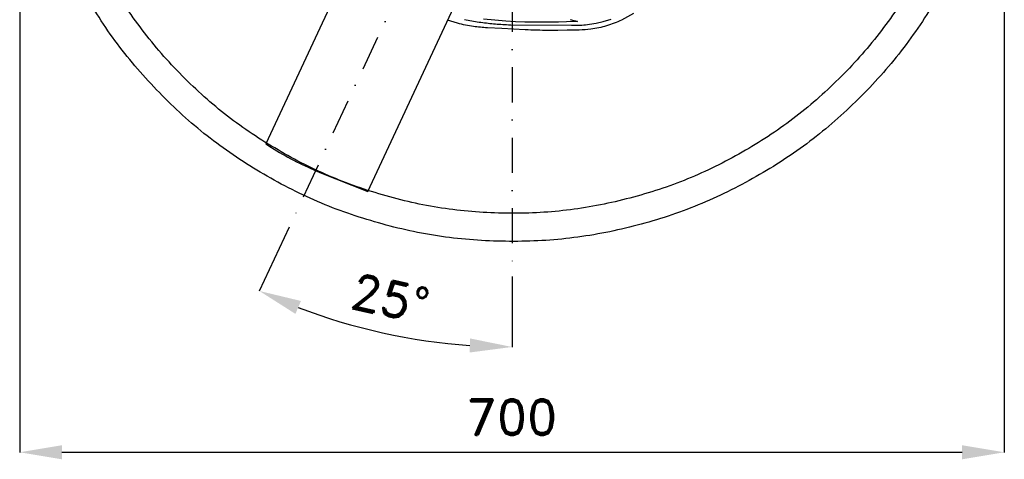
# Model space of a CAD drawing. Header units: millimetres. Extents: x -375 to 375, y -505 to 431.
# Tile 1 of 4: x -350 to 350, y -505 to -192. Entities that reach past the tile are written whole.
import ezdxf

# ---------------------------------------------------------------- set-up
doc = ezdxf.new("R2010")
doc.units = ezdxf.units.MM
doc.header["$LTSCALE"] = 5
doc.linetypes.add('ČERCHOVANÁX2', pattern=[2, 1, -0.5, 0, -0.5])
doc.layers.add('Kóty', color=2, linetype='Continuous')
doc.layers.add('Značka', color=7, linetype='Continuous')
doc.styles.get("Standard").update_dxf_attribs({"font": 'romand.shx', "height": 25})
doc.dimstyles.get("Standard").update_dxf_attribs({"dimtxt": 25, "dimasz": 30, "dimexe": 0.18, "dimexo": 0.0625, "dimgap": 12.5, "dimtad": 1, "dimdec": 0, "dimzin": 0, "dimdsep": 46, "dimtxsty": 'Standard', "dimcen": 0.09, "dimadec": 0, "dimazin": 0, "dimtfac": 1, "dimtdec": 0, "dimtofl": 0, "dimtmove": 0, "dimatfit": 3, "dimfxl": 1, "dimtolj": 1, "dimtzin": 0, "dimarcsym": 0})

# ---------------------------------------------------------------- blocks, each defined once
blk = doc.blocks.new('*D3')
at = {"layer": 'Defpoints', "color": 0, "transparency": 16777216}
for p in [(0, 375), (158.48, 339.87), (-158.48, -339.87), (0, -375), (-121.93, -407.27)]:
    blk.add_point(p, dxfattribs=at)
at = {"layer": 'Kóty', "color": 0, "lineweight": -2, "transparency": 16777216}
for p, q in [((-158.51, -339.92), (-179.74, -385.46)), ((0, -375.06), (0, -425.31))]:
    blk.add_line(p, q, dxfattribs=at)
blk.add_arc((0, 0), 425.13, 249.04403, 265.95597, dxfattribs=at)
at = {"layer": 'Kóty', "color": 0, "transparency": 16777216}
for points in [[(-154, -401.61), (-150.1, -392.41), (-179.67, -385.3)], [(-29.8, -419.07), (-30.16, -429.07), (0, -425.13)]]:
    blk.add_solid(points, dxfattribs=at)
at = {"layer": 'Kóty', "color": 0, "transparency": 16777216, "insert": (-86.6, -390.64), "char_height": 25, "attachment_point": 5, "rotation": 347.5}
blk.add_mtext('\\A1;25°', dxfattribs=at)
blk = doc.blocks.new('*D4')
at = {"layer": 'Defpoints', "color": 0, "transparency": 16777216}
for p in [(-350.05, 0), (350, 0), (350, -500.03)]:
    blk.add_point(p, dxfattribs=at)
at = {"layer": 'Kóty', "color": 0, "lineweight": -2, "transparency": 16777216}
for p, q in [((-350.05, -0.06), (-350.05, -500.21)), ((350, -0.06), (350, -500.21)), ((-320.05, -500.03), (320, -500.03))]:
    blk.add_line(p, q, dxfattribs=at)
at = {"layer": 'Kóty', "color": 0, "transparency": 16777216}
for points in [[(-320.05, -495.03), (-320.05, -505.03), (-350.05, -500.03)], [(320, -495.03), (320, -505.03), (350, -500.03)]]:
    blk.add_solid(points, dxfattribs=at)
at = {"layer": 'Kóty', "color": 0, "transparency": 16777216, "insert": (-0.03, -475.03), "char_height": 25, "attachment_point": 5}
blk.add_mtext('\\A1;700', dxfattribs=at)

msp = doc.modelspace()

# ---------------------------------------------------------------- linework, layer by layer
at = {"layer": 'Značka', "color": 6, "linetype": 'ČERCHOVANÁX2', "lineweight": 25, "ltscale": 5}
for p, q in [((0, 375), (0, -375)), ((158.4818, 339.8654), (-158.4818, -339.8654))]:
    msp.add_line(p, q, dxfattribs=at)
at = {"layer": 'Značka', "color": 5}
for points in [[(-102.6, -314.6012), (175.1, 280.775), (172.2, 282.633), (169.2, 284.464, 0.0360054), (136.7, 301.075, 0.0118533), (102.6, 314.601), (-175.1, -280.7754), (-172.2, -282.6332), (-169.2, -284.4635, 0.0360042), (-136.7, -301.0751), (-102.6, -314.6012)], [(283.6, -168.727, -0.0340415), (259.3, -204.387, -0.0344506), (230.3, -236.38, -0.034559), (197.5, -264.5307, -0.0344287), (161.2, -287.9237, -0.034392), (122.3, -306.6389, -0.034413), (81.2, -319.8462, -0.0344226), (38.8, -327.8541, -0.0344166), (-4.3, -329.9717, -0.0344155), (-47.4, -326.7258, -0.0344178), (-89.6, -317.6102, -0.0344206), (-130.3, -303.3319, -0.0344145), (-168.7, -283.6041, -0.034423), (-204.4, -259.2663, -0.034424), (-236.4, -230.271, -0.0344207), (-264.5, -197.532, -0.0344091), (-287.9, -161.245, -0.0344122)], [(300.8, -178.953, -0.0340422), (275, -216.774, -0.0344423), (244.2, -250.7057, -0.0345546), (209.5, -280.5629, -0.0344262), (171, -305.3736, -0.034386), (129.7, -325.2231, -0.0344168), (86.2, -339.2308, -0.0344232), (41.2, -347.7241, -0.0344159), (-4.6, -349.97, -0.0344167), (-50.2, -346.5273, -0.034417), (-95, -336.8593, -0.0344219), (-138.2, -321.7156, -0.0344258), (-179, -300.7922, -0.0344196), (-216.8, -274.9795, -0.0344135), (-250.7, -244.227, -0.0344027), (-280.6, -209.504, -0.0344212), (-305.4, -171.017, -0.0344081)], [(86.3, -188.054), (77.9, -192.652, -0.0395568), (67.2, -196.739, -0.0423976), (56.1, -199.033, -0.0242105), (47.7, -199.717, -0.006638), (39.2, -199.881), (32.5, -199.963, -0.00341127), (25.9, -200, -0.00615441), (17.6, -199.891, -0.00576863), (9.3, -199.584), (1, -199.138), (-7.3, -198.685), (-17.5, -198.186, -0.0216871), (-27.5, -197.192, -0.0301803), (-38.7, -194.95), (-45.7695, -192.7591)], [(86.3, -188.054), (77.9, -192.652, -0.0395568), (67.2, -196.739, -0.0423976), (56.1, -199.033, -0.0242105), (47.7, -199.717, -0.006638), (39.2, -199.881), (32.5, -199.963, -0.00341127), (25.9, -200, -0.00615441), (17.6, -199.891, -0.00576863), (9.3, -199.584), (1, -199.138), (-7.3, -198.685), (-17.5, -198.186, -0.0216871), (-27.5, -197.192, -0.0301803), (-38.7, -194.95), (-45.7695, -192.7591)], [(-33.7, -192.206), (-24.7, -193.815, 0.0145447), (-14.4, -195.128, 0.0138916), (-4, -195.851), (-2.4, -195.92), (-0.9, -195.983), (42.3, -196.359), (43.3, -196.36), (44.2, -196.356, 0.0153914), (49.6, -196.146, 0.0170454), (55, -195.586), (59.9, -194.796), (64.7, -193.687), (70.5, -191.926)], [(41.4, -192.219), (43.9, -192.96), (45.2, -193.288), (46.5, -193.599), (45.5, -193.645), (44.5, -193.69), (38.8, -193.914), (33.1, -194.078), (27.8, -194.179, -0.00300057), (22.5, -194.217, -0.00394833), (15.8, -194.18, -0.00425435), (9.1, -194.034), (2.4, -193.781), (-4.3, -193.398), (-12.3, -192.77), (-20.3, -191.95, -0.0142389)]]:
    msp.add_lwpolyline(points, format="xyb", dxfattribs=at)

# ---------------------------------------------------------------- dimensions: what is measured, and where the dimension line sits
at = {"layer": 'Kóty'}
dim = msp.add_angular_dim_2l(base=(-121.9282, -407.2686), line1=((0, 375), (0, -375)), line2=((158.4818, 339.8654), (-158.4818, -339.8654)), dimstyle='Standard', dxfattribs=at)
dim.commit()
dim.dimension.update_dxf_attribs({"geometry": '*D3', "text_midpoint": (-86.6037, -390.6438)})
dim = msp.add_linear_dim(base=(350, -500.0294), p1=(-350.0536, 0), p2=(350, 0), dimstyle='Standard', dxfattribs=at)
dim.commit()
dim.dimension.update_dxf_attribs({"geometry": '*D4', "text_midpoint": (-0.0268, -475.0294)})

doc.saveas('drawing.dxf')
